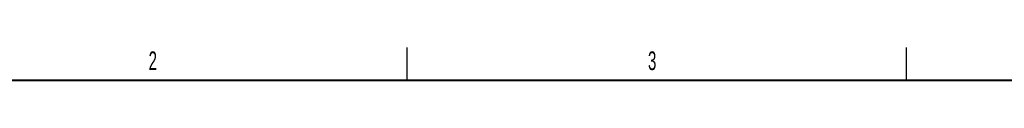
# Model space of a CAD drawing. Header units: millimetres. Extents: x 25 to 1935, y 715 to 2336.
# Tile 46 of 222: x 162 to 310, y 1289 to 1294. Entities that reach past the tile are written whole.
import ezdxf

# ---------------------------------------------------------------- set-up
doc = ezdxf.new("R2010")
doc.units = ezdxf.units.MM
doc.header["$LTSCALE"] = 2
doc.layers.add('标注层', color=7, linetype='Continuous')
doc.layers.add('粗图框层', color=7, linetype='Continuous', lineweight=40)
doc.layers.add('轮廓实线层', color=7, linetype='Continuous', lineweight=30)
doc.styles.add('SLDTEXTSTYLE0', font='TXT', dxfattribs={"width": 0.6})

msp = doc.modelspace()

# ---------------------------------------------------------------- linework, layer by layer
at = {"layer": '粗图框层', "color": 7}
msp.add_line((845.555, 1288.986), (44.555, 1288.986), dxfattribs=at)
at = {"layer": '轮廓实线层', "color": 7}
for p, q in [((220.05, 1288.986), (220.05, 1293.986)), ((295.052, 1288.986), (295.052, 1293.986))]:
    msp.add_line(p, q, dxfattribs=at)

# ---------------------------------------------------------------- texts
at = {"layer": '标注层', "color": 7, "char_height": 2.8, "attachment_point": 1, "style": 'SLDTEXTSTYLE0'}
for s, insert in [('2', (181.215, 1293.374)), ('3', (256.217, 1293.374))]:
    msp.add_mtext(s, dxfattribs=dict(at, insert=insert))

doc.saveas('drawing.dxf')
